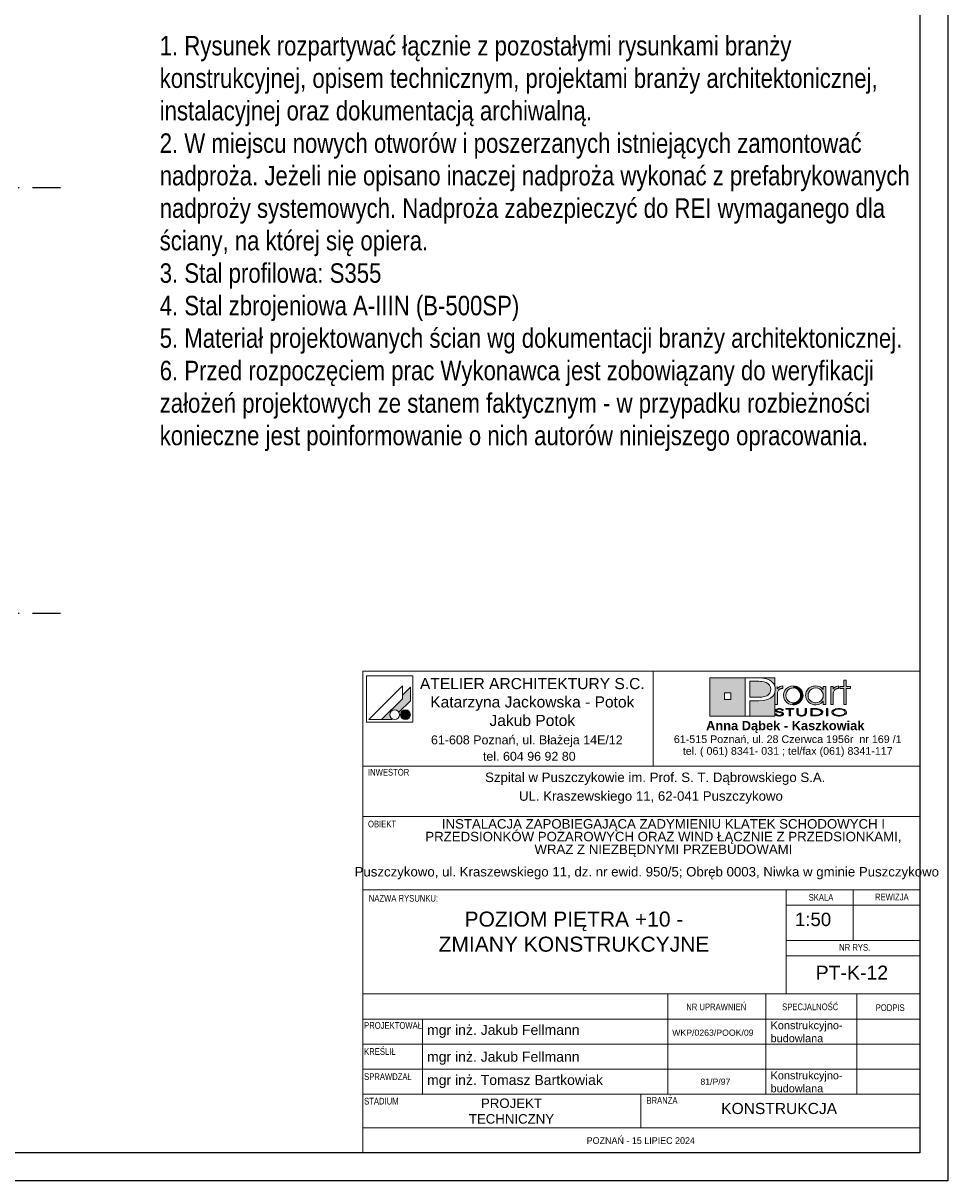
# Model space of a CAD drawing. Header units: millimetres. Extents: x 1769 to 5769, y -264 to 1871.
# Tile 9 of 10: x 4939 to 5769, y -264 to 776. Entities that reach past the tile are written whole.
import ezdxf

# ---------------------------------------------------------------- set-up
doc = ezdxf.new("R2010")
doc.units = ezdxf.units.MM
doc.header["$LTSCALE"] = 50
doc.linetypes.add('DO', pattern=[1, 0.5, -0.24, 0.02, -0.24])
for name, color, linetype in [('A_Arkusz', 7, 'Continuous'), ('BS_ram', 2, 'Continuous'), ('BZ_osd', 1, 'DO'), ('BZ_txs', 2, 'Continuous')]:
    doc.layers.add(name, color=color, linetype=linetype)
doc.styles.add('BIKTS', font='bikromsw.shx', dxfattribs={"width": 0.85})
doc.styles.add('GENERATED_STYLE_1', font='arial.ttf')
doc.styles.add('GENERATED_STYLE_2', font='txt')
doc.styles.add('GENERATED_STYLE_3', font='txt')

msp = doc.modelspace()

# ---------------------------------------------------------------- hatches: boundary and pattern name
at = {"layer": 'A_Arkusz', "linetype": 'Continuous', "lineweight": 5, "ltscale": 1000}
h = msp.add_hatch(color=7, dxfattribs=at)
h.paths.add_polyline_path([(5555.1, 188.1), (5586.8, 188.1), (5586.8, 153.7), (5555.1, 153.7)])
h.paths.add_polyline_path([(5568.1, 174.8), (5574, 174.8), (5574, 168.8), (5568.1, 168.8)], flags=0)
for points in [[(5613.4, 188.1), (5613.4, 180.5), (5613.2, 181.1), (5612.4, 182.6), (5611.4, 184), (5610.2, 185.1), (5608.8, 186.1), (5607.4, 186.7), (5605.9, 187.2), (5604.4, 187.6), (5602.6, 187.9), (5598.6, 188.1), (5598.3, 188.1)], [(5599.1, 185), (5596.8, 185), (5590.9, 185), (5590.9, 170.7), (5598.6, 170.7), (5601.7, 170.8), (5604.2, 171.3), (5606.2, 172), (5607.2, 172.7), (5608.1, 173.5), (5608.8, 174.4), (5609.3, 175.5), (5609.6, 176.6), (5609.7, 177.8), (5609.4, 179.7), (5608.6, 181.4), (5607.2, 182.9), (5605.6, 183.8), (5603.8, 184.5), (5601.8, 184.8), (5600.7, 184.9)], [(5590.9, 153.7), (5613.4, 153.7), (5613.4, 174.9), (5611.9, 172.1), (5609.5, 170), (5606.7, 168.6), (5603.3, 167.8), (5599.4, 167.6), (5590.9, 167.6)]]:
    msp.add_hatch(color=7, dxfattribs=at).paths.add_polyline_path(points)
at = {"layer": 'A_Arkusz', "linetype": 'Continuous', "lineweight": 15, "ltscale": 1000}
for points in [[(5286.3, 179.7), (5279.2, 172.7), (5279.2, 169.4), (5260.4, 150.6), (5269.4, 150.6), (5270, 151.2), (5269.4, 151.6), (5268.8, 152.2), (5268.4, 152.8), (5268, 153.5), (5267.8, 154.3), (5267.8, 155), (5267.8, 155.8), (5268, 156.5), (5268.4, 157.2), (5268.8, 157.9), (5269.4, 158.4), (5270, 158.8), (5270.7, 159.2), (5271.4, 159.4), (5272.2, 159.4), (5273, 159.4), (5273.7, 159.2), (5274.4, 158.8), (5275, 158.4), (5275.6, 157.9), (5276, 157.2), (5286.3, 167.4), (5286.3, 169)], [(5286.3, 167.4), (5286.3, 179.7), (5279.2, 172.7), (5279.2, 169.4), (5260.4, 150.6), (5269.4, 150.6), (5270, 151.2, -1.314777), (5276, 157.2)], [(5615.6, 180.5), (5613.4, 180.5), (5613.4, 164.3), (5615.7, 164.3), (5615.7, 174.1, -0.145311), (5616.3, 176.3, -0.140329), (5618.8, 178.3), (5620.5, 178.6), (5620.5, 180.8), (5618.3, 180.4), (5616.7, 179.5), (5615.6, 178.1)], [(5621.1, 172.5), (5621.1, 173.5), (5621.4, 174.6), (5621.8, 175.7), (5622.3, 176.7), (5623, 177.6), (5623.8, 178.4), (5625.6, 179.7), (5627.7, 180.5), (5629.9, 180.8), (5630, 180.8), (5629.9, 179), (5629.1, 178.9), (5628.2, 178.7), (5627.4, 178.4), (5626.6, 178.1), (5625.9, 177.6), (5625.2, 177), (5624.1, 175.7), (5623.5, 174.1), (5623.2, 172.4), (5623.5, 170.6), (5624.1, 169), (5625.3, 167.6), (5626.6, 166.6), (5628.2, 165.9), (5629.1, 165.8), (5629, 164), (5627.7, 164.1), (5625.6, 164.9), (5623.8, 166.2), (5622.3, 168), (5621.4, 170.1)], [(5629.9, 179), (5631.7, 178.7), (5633.3, 178.1), (5634.7, 176.9), (5635.7, 175.6), (5636.4, 174.1), (5636.6, 172.4), (5636.4, 171.2), (5638.5, 170.4), (5638.6, 170.7), (5638.8, 172.4), (5638.7, 173.5), (5638.4, 174.7), (5637.9, 175.9), (5637.1, 177.2), (5636, 178.4), (5634.8, 179.4), (5633.2, 180.2), (5631.7, 180.6), (5630, 180.8)], [(5669, 178.3), (5668.5, 178.1), (5668.1, 177.8), (5667.6, 177.5), (5667, 177), (5666.6, 176.4), (5666.3, 175.9), (5666, 175.3), (5665.9, 174.5), (5665.9, 173.7), (5665.9, 164.3), (5663.6, 164.3), (5663.6, 180.4), (5665.8, 180.4), (5665.8, 178.1), (5666.9, 179.5), (5668.5, 180.4), (5670.7, 180.8), (5670.7, 178.6), (5670, 178.5), (5669.4, 178.4)], [(5677.5, 164.3), (5675.3, 164.3), (5675.3, 178.6), (5671.7, 178.6), (5671.7, 180.4), (5675.3, 180.4), (5675.3, 186.1), (5677.5, 186.1), (5677.5, 180.4), (5681.5, 180.4), (5681.5, 178.6), (5677.5, 178.6)], [(5632.6, 164.3), (5631.2, 164), (5629.9, 163.9), (5629, 164), (5629.1, 165.8), (5629.9, 165.7), (5631.7, 165.9), (5633.3, 166.6), (5634.6, 167.7), (5635.7, 169), (5636.4, 170.6), (5636.4, 171.2), (5638.5, 170.4), (5638.1, 169.2), (5637.2, 167.7), (5636.3, 166.5), (5635.2, 165.6), (5633.8, 164.8)], [(5280.1, 159), (5283.4, 150.9, -0.39153), (5277.9, 153.2, -0.418968)], [(5280.1, 159), (5283.4, 150.9, 0.455663), (5285.7, 157.1, 0.390402)], [(5614.9, 155.7), (5613.5, 155.7), (5613.6, 155.3), (5613.9, 154.9), (5614.3, 154.6), (5614.6, 154.3), (5615.1, 154.2), (5615.4, 154.1), (5615.6, 154), (5616.3, 153.9), (5616.9, 153.8), (5617.3, 153.8), (5617.8, 153.8), (5618.5, 153.8), (5619.5, 154), (5620.3, 154.4), (5620.9, 154.8), (5621.2, 155.2), (5621.3, 155.7), (5621.3, 156), (5621.2, 156.3), (5621, 156.5), (5620.7, 156.8), (5620.4, 157), (5620, 157.2), (5619.7, 157.3), (5619.2, 157.4), (5619, 157.5), (5619, 156.7), (5619.2, 156.6), (5619.7, 156.4), (5620, 156), (5620.1, 155.7), (5620, 155.4), (5619.8, 155.1), (5619.4, 154.8), (5619.1, 154.7), (5618.8, 154.6), (5618.3, 154.4), (5617.9, 154.4), (5617.6, 154.4), (5617.2, 154.4), (5616.8, 154.4), (5616.4, 154.5), (5616, 154.6), (5615.7, 154.7), (5615.5, 154.9), (5615.2, 155.1), (5615, 155.4)], [(5619.7, 158.8), (5621, 158.8), (5620.9, 159.3), (5620.6, 159.7), (5620, 160.1), (5619.3, 160.4), (5618.5, 160.6), (5617.5, 160.6), (5616.5, 160.6), (5615.7, 160.4), (5614.9, 160.1), (5614.4, 159.7), (5614.1, 159.3), (5614, 158.9), (5614.1, 158.4), (5614.4, 158), (5614.8, 157.7), (5615.2, 157.5), (5615.6, 157.4), (5615.9, 157.3), (5616.5, 157.2), (5617, 157.1), (5617.6, 157), (5618.2, 156.9), (5618.6, 156.8), (5619, 156.7), (5619, 157.5), (5618.5, 157.6), (5617.7, 157.7), (5616.7, 157.9), (5616.3, 158), (5615.8, 158.1), (5615.5, 158.3), (5615.3, 158.6), (5615.2, 158.9), (5615.3, 159.2), (5615.5, 159.5), (5615.9, 159.7), (5616.4, 159.9), (5616.9, 160), (5617.3, 160), (5617.7, 160), (5618.2, 160), (5618.6, 159.9), (5619, 159.7), (5619.3, 159.5), (5619.6, 159.2)], [(5627.5, 153.9), (5626.2, 153.9), (5626.2, 159.9), (5623.3, 159.9), (5623.3, 160.5), (5630.4, 160.5), (5630.4, 159.9), (5627.5, 159.9)], [(5640.5, 154.4), (5640, 154.2), (5639.5, 154), (5638.9, 153.9), (5638.2, 153.8), (5637.5, 153.8), (5636.6, 153.8), (5635.7, 154), (5634.9, 154.2), (5634, 154.7), (5633.4, 155.5), (5633.2, 156.4), (5633.2, 160.5), (5634.5, 160.5), (5634.5, 156.4), (5634.6, 155.9), (5634.8, 155.4), (5635.1, 155.1, 0.154269), (5637.5, 154.4, 0.149724), (5639.9, 155), (5640.3, 155.4)], [(5640.3, 155.4), (5640.5, 155.9), (5640.6, 156.4), (5640.6, 160.5), (5641.8, 160.5), (5641.8, 156.4), (5641.7, 155.7), (5641.4, 155.1), (5640.9, 154.6), (5640.5, 154.4)], [(5647, 154.5), (5648.4, 154.5), (5648.4, 153.9), (5645.8, 153.9), (5645.8, 160.5), (5648.4, 160.5), (5648.4, 159.9), (5647, 159.9)], [(5649.4, 160.5), (5651, 160.5), (5652, 160.3), (5652, 159.7), (5651.2, 159.8), (5650.1, 159.9), (5648.9, 159.9), (5648.4, 159.9), (5648.4, 160.5)], [(5653.6, 160), (5654.4, 159.6), (5655.1, 159.3), (5655.6, 158.8), (5656.1, 158.3), (5656.4, 157.8), (5656.5, 157.2), (5656.3, 156.5), (5655.9, 155.8), (5655.2, 155.2), (5654.5, 154.8), (5653.7, 154.5), (5652.8, 154.2), (5652, 154), (5652, 154.7), (5652.7, 154.9), (5653.6, 155.2), (5654.4, 155.7), (5654.8, 156.2), (5655.1, 156.7), (5655.2, 157.2), (5655.1, 157.8), (5654.8, 158.3), (5654.3, 158.7), (5653.6, 159.1), (5652.9, 159.4), (5652, 159.7), (5652, 160.3), (5652.4, 160.3)], [(5661.1, 153.9), (5659.8, 153.9), (5659.8, 160.5), (5661.1, 160.5)], [(5652, 154), (5651.8, 154), (5650.7, 153.9), (5649.5, 153.9), (5648.4, 153.9), (5648.4, 154.5), (5648.9, 154.5), (5649.7, 154.5), (5650.5, 154.5), (5650.9, 154.6), (5651.5, 154.6), (5652, 154.7)]]:
    msp.add_hatch(color=7, dxfattribs=at).paths.add_polyline_path(points)
h = msp.add_hatch(color=7, dxfattribs=at)
h.paths.add_polyline_path([(5656.9, 167.1), (5655, 165.3), (5652.8, 164.2), (5650.2, 163.9), (5648.6, 164), (5647, 164.4), (5645.5, 165.1), (5644.1, 166), (5643, 167.1), (5642.2, 168.4), (5641.6, 169.7), (5641.2, 171), (5641.1, 172.4), (5641.2, 173.4), (5641.4, 174.5), (5641.7, 175.5), (5642.2, 176.5), (5642.8, 177.4), (5643.5, 178.2), (5644.4, 179), (5645.5, 179.6), (5646.6, 180.2), (5647.8, 180.5), (5649, 180.7), (5650.2, 180.8), (5651.6, 180.7), (5652.8, 180.4), (5654, 180), (5655.1, 179.3), (5656, 178.5), (5656.9, 177.6), (5656.9, 179), (5656.9, 180.4), (5659.1, 180.4), (5659.1, 174.1), (5659.1, 164.3), (5656.9, 164.3), (5656.9, 165.5)])
h.paths.add_polyline_path([(5647.3, 178.3, 0.471077), (5644.3, 168.9, 0.494724), (5655.2, 168.1, 0.387258), (5655, 176.9, 0.314042)], flags=0)
h = msp.add_hatch(color=7, dxfattribs=at)
h.paths.add_polyline_path([(5671.2, 160.6, 0.130991), (5666, 159.4, 0.250658), (5664.5, 157.2, 0.250617), (5665.7, 155.2, 0.141351), (5671.2, 153.8, 0.117723), (5676.1, 154.9, 0.245905), (5677.9, 157.2, 0.237366), (5676.6, 159.2, 0.143887)])
h.paths.add_polyline_path([(5671.2, 160, 0.128597), (5667.3, 159.2), (5666.9, 158.9), (5666.5, 158.6), (5666.2, 158.2), (5665.9, 157.9), (5665.8, 157.6), (5665.8, 157.2), (5665.9, 156.5), (5666.4, 155.9), (5667.2, 155.3, 0.126974), (5671.2, 154.4, 0.113214), (5675, 155.2), (5675.7, 155.7), (5676.1, 156), (5676.4, 156.4), (5676.6, 156.8), (5676.6, 157.2), (5676.5, 157.7), (5676.3, 158.2), (5675.8, 158.7), (5675.2, 159.1, 0.11716)], flags=0)

# ---------------------------------------------------------------- linework, layer by layer
at = {"layer": 'A_Arkusz', "color": 7, "linetype": 'Continuous', "lineweight": 15, "ltscale": 1000}
for p, q in [((5243.7, 194), (5743.7, 194)), ((5243.7, 194), (5243.7, 108.7)), ((5247, 189.8), (5247, 148.4)), ((5288.3, 189.8), (5247, 189.8)), ((5288.3, 189.8), (5288.3, 148.4)), ((5504.3, 194), (5504.3, 108.7)), ((5555.1, 188.1), (5613.4, 188.1)), ((5555.1, 153.7), (5555.1, 188.1)), ((5586.8, 153.7), (5586.8, 188.1)), ((5586.8, 188.1), (5598.2, 188.1)), ((5598.2, 188.1), (5600.6, 188)), ((5600.6, 188), (5602.6, 187.9)), ((5602.6, 187.9), (5604.4, 187.6)), ((5604.4, 187.6), (5605.9, 187.2)), ((5605.9, 187.2), (5607.4, 186.7)), ((5613.4, 188.1), (5613.4, 180.4)), ((5279.2, 180.9), (5248.9, 150.6)), ((5279.2, 180.9), (5279.2, 169.4)), ((5286.3, 179.7), (5279.2, 172.7)), ((5286.3, 179.7), (5286.3, 169)), ((5590.9, 185), (5590.9, 170.7)), ((5596.8, 185), (5590.9, 185)), ((5599.1, 185), (5596.8, 185)), ((5600.7, 184.9), (5599.1, 185)), ((5601.8, 184.8), (5600.7, 184.9)), ((5603.8, 184.5), (5601.8, 184.8)), ((5605.6, 183.8), (5603.8, 184.5)), ((5607.2, 182.9), (5605.6, 183.8)), ((5608.6, 181.4), (5607.2, 182.9)), ((5607.4, 186.7), (5608.8, 186.1)), ((5609.4, 179.7), (5608.6, 181.4)), ((5608.8, 186.1), (5610.2, 185.1)), ((5609.7, 177.8), (5609.4, 179.7)), ((5609.6, 176.6), (5609.7, 177.8)), ((5610.2, 185.1), (5611.4, 184)), ((5611.4, 184), (5612.4, 182.6)), ((5612.4, 182.6), (5613.2, 181.1)), ((5613.2, 181.1), (5613.7, 179.5)), ((5613.8, 177.7), (5613.3, 174.7)), ((5613.7, 179.5), (5613.8, 177.7)), ((5615.6, 180.4), (5615.6, 178.1)), ((5615.6, 178.1), (5616.7, 179.5)), ((5616.8, 177), (5616.4, 176.4)), ((5616.7, 179.5), (5618.3, 180.4)), ((5617.4, 177.5), (5616.8, 177)), ((5617.9, 177.8), (5617.4, 177.5)), ((5618.3, 178.1), (5617.9, 177.8)), ((5618.3, 180.4), (5620.5, 180.8)), ((5618.8, 178.3), (5618.3, 178.1)), ((5619.2, 178.4), (5618.8, 178.3)), ((5619.8, 178.5), (5619.2, 178.4)), ((5620.5, 178.6), (5619.8, 178.5)), ((5620.5, 180.8), (5620.5, 178.6)), ((5622.3, 176.7), (5623, 177.6)), ((5623, 177.6), (5623.8, 178.4)), ((5623.8, 178.4), (5625.6, 179.7)), ((5625.2, 177), (5624.1, 175.7)), ((5625.9, 177.6), (5625.2, 177)), ((5625.6, 179.7), (5627.7, 180.5)), ((5626.6, 178.1), (5625.9, 177.6)), ((5627.4, 178.4), (5626.6, 178.1)), ((5628.2, 178.7), (5627.4, 178.4)), ((5627.7, 180.5), (5629.9, 180.8)), ((5629.1, 178.9), (5628.2, 178.7)), ((5629.9, 179), (5629.1, 178.9)), ((5629.9, 180.8), (5631.6, 180.7)), ((5631.7, 178.7), (5629.9, 179)), ((5631.6, 180.7), (5633.2, 180.2)), ((5633.3, 178.1), (5631.7, 178.7)), ((5633.2, 180.2), (5634.8, 179.4)), ((5634.7, 176.9), (5633.3, 178.1)), ((5635.7, 175.6), (5634.7, 176.9)), ((5634.8, 179.4), (5636, 178.4)), ((5636, 178.4), (5637.1, 177.2)), ((5637.1, 177.2), (5637.9, 175.9)), ((5642.2, 176.5), (5642.8, 177.4)), ((5642.8, 177.4), (5643.5, 178.2)), ((5643.5, 178.2), (5644.4, 179)), ((5645.3, 177), (5644.2, 175.6)), ((5644.4, 179), (5645.5, 179.6)), ((5646.8, 178.1), (5645.3, 177)), ((5645.5, 179.6), (5646.6, 180.2)), ((5646.6, 180.2), (5647.8, 180.5)), ((5648.4, 178.7), (5646.8, 178.1)), ((5647.8, 180.5), (5649, 180.7)), ((5650.2, 179), (5648.4, 178.7)), ((5649, 180.7), (5650.2, 180.8)), ((5650.2, 180.8), (5651.6, 180.7)), ((5652, 178.7), (5650.2, 179)), ((5651.6, 180.7), (5652.8, 180.4)), ((5653.6, 178.1), (5652, 178.7)), ((5652.8, 180.4), (5654, 180)), ((5655, 177), (5653.6, 178.1)), ((5654, 180), (5655.1, 179.3)), ((5656, 175.6), (5655, 177)), ((5655.1, 179.3), (5656, 178.5)), ((5656, 178.5), (5656.9, 177.6)), ((5656.9, 177.6), (5656.9, 180.4)), ((5656.9, 180.4), (5659.1, 180.4)), ((5659.1, 180.4), (5659.1, 164.3)), ((5663.6, 164.3), (5663.6, 180.4)), ((5663.6, 180.4), (5665.8, 180.4)), ((5665.8, 180.4), (5665.8, 178.1)), ((5665.8, 178.1), (5666.9, 179.5)), ((5667, 177), (5666.6, 176.4)), ((5666.9, 179.5), (5668.5, 180.4)), ((5667.6, 177.5), (5667, 177)), ((5668.1, 177.8), (5667.6, 177.5)), ((5668.5, 178.1), (5668.1, 177.8)), ((5668.5, 180.4), (5670.7, 180.8)), ((5669, 178.3), (5668.5, 178.1)), ((5669.4, 178.4), (5669, 178.3)), ((5670, 178.5), (5669.4, 178.4)), ((5670.7, 178.6), (5670, 178.5)), ((5670.7, 180.8), (5670.7, 178.6)), ((5671.7, 178.6), (5671.7, 180.4)), ((5671.7, 180.4), (5675.3, 180.4)), ((5675.3, 178.6), (5671.7, 178.6)), ((5675.3, 180.4), (5675.3, 186.1)), ((5675.3, 186.1), (5677.5, 186.1)), ((5675.3, 164.3), (5675.3, 178.6)), ((5677.5, 186.1), (5677.5, 180.4)), ((5677.5, 180.4), (5681.5, 180.4)), ((5681.5, 178.6), (5677.5, 178.6)), ((5677.5, 178.6), (5677.5, 164.3)), ((5681.5, 180.4), (5681.5, 178.6)), ((5279.2, 169.4), (5260.4, 150.6)), ((5286.3, 167.4), (5276, 157.2)), ((5286.3, 169), (5286.3, 167.4)), ((5568.1, 174.8), (5574, 174.8)), ((5568.1, 174.8), (5574, 174.8)), ((5568.1, 168.8), (5568.1, 174.8)), ((5574, 168.8), (5568.1, 168.8)), ((5574, 174.8), (5574, 168.8)), ((5574, 174.8), (5574, 168.8)), ((5590.9, 170.7), (5598.6, 170.7)), ((5590.9, 167.6), (5590.9, 153.7)), ((5599.2, 167.6), (5590.9, 167.6)), ((5598.6, 170.7), (5601.7, 170.8)), ((5603.3, 167.8), (5599.2, 167.6)), ((5601.7, 170.8), (5604.2, 171.3)), ((5606.7, 168.6), (5603.3, 167.8)), ((5604.2, 171.3), (5606.2, 172)), ((5606.2, 172), (5607.2, 172.7)), ((5609.5, 170), (5606.7, 168.6)), ((5607.2, 172.7), (5608.1, 173.5)), ((5608.1, 173.5), (5608.8, 174.4)), ((5608.8, 174.4), (5609.3, 175.5)), ((5609.3, 175.5), (5609.6, 176.6)), ((5611.9, 172.1), (5609.5, 170)), ((5613.3, 174.7), (5611.9, 172.1)), ((5613.4, 174.7), (5613.4, 153.7)), ((5615.8, 175.3), (5615.7, 174.5)), ((5615.7, 174.5), (5615.7, 173.7)), ((5615.7, 173.7), (5615.7, 164.3)), ((5616, 175.9), (5615.8, 175.3)), ((5616.4, 176.4), (5616, 175.9)), ((5621.1, 173.5), (5621.4, 174.6)), ((5621.1, 172.5), (5621.1, 173.5)), ((5621.4, 170.1), (5621.1, 172.5)), ((5621.4, 174.6), (5621.8, 175.7)), ((5622.3, 168), (5621.4, 170.1)), ((5621.8, 175.7), (5622.3, 176.7)), ((5623.8, 166.2), (5622.3, 168)), ((5623.5, 174.1), (5623.2, 172.4)), ((5623.2, 172.4), (5623.5, 170.6)), ((5624.1, 175.7), (5623.5, 174.1)), ((5623.5, 170.6), (5624.1, 169)), ((5624.1, 169), (5625.3, 167.6)), ((5625.3, 167.6), (5626.6, 166.6)), ((5626.6, 166.6), (5628.2, 165.9)), ((5631.7, 165.9), (5633.3, 166.6)), ((5633.3, 166.6), (5634.6, 167.7)), ((5634.6, 167.7), (5635.7, 169)), ((5636.3, 166.5), (5635.2, 165.6)), ((5636.4, 174.1), (5635.7, 175.6)), ((5635.7, 169), (5636.4, 170.6)), ((5637.2, 167.7), (5636.3, 166.5)), ((5636.6, 172.4), (5636.4, 174.1)), ((5636.4, 170.6), (5636.6, 172.4)), ((5638.1, 169.2), (5637.2, 167.7)), ((5637.9, 175.9), (5638.4, 174.7)), ((5638.6, 170.7), (5638.1, 169.2)), ((5638.4, 174.7), (5638.7, 173.5)), ((5638.8, 172.4), (5638.6, 170.7)), ((5638.7, 173.5), (5638.8, 172.4)), ((5641.1, 172.4), (5641.2, 173.4)), ((5641.2, 171), (5641.1, 172.4)), ((5641.2, 173.4), (5641.4, 174.5)), ((5641.6, 169.7), (5641.2, 171)), ((5641.4, 174.5), (5641.7, 175.5)), ((5642.2, 168.4), (5641.6, 169.7)), ((5641.7, 175.5), (5642.2, 176.5)), ((5643, 167.1), (5642.2, 168.4)), ((5644.1, 166), (5643, 167.1)), ((5643.5, 174.1), (5643.3, 172.5)), ((5643.3, 172.5), (5643.5, 170.7)), ((5644.2, 175.6), (5643.5, 174.1)), ((5643.5, 170.7), (5644.1, 169.1)), ((5644.1, 169.1), (5645.2, 167.8)), ((5645.2, 167.8), (5645.9, 167.2)), ((5645.9, 167.2), (5646.7, 166.7)), ((5646.7, 166.7), (5647.5, 166.3)), ((5652, 166), (5653.5, 166.6)), ((5653.5, 166.6), (5654.9, 167.7)), ((5654.9, 167.7), (5656, 169.1)), ((5656.9, 167.1), (5655, 165.3)), ((5656.7, 174.1), (5656, 175.6)), ((5656, 169.1), (5656.7, 170.6)), ((5656.9, 172.3), (5656.7, 174.1)), ((5656.7, 170.6), (5656.9, 172.3)), ((5656.9, 164.3), (5656.9, 167.1)), ((5666, 175.3), (5665.9, 174.5)), ((5665.9, 174.5), (5665.9, 173.7)), ((5665.9, 173.7), (5665.9, 164.3)), ((5666.3, 175.9), (5666, 175.3)), ((5666.6, 176.4), (5666.3, 175.9)), ((5615.7, 164.3), (5613.4, 164.3)), ((5614, 158.9), (5614.1, 159.3)), ((5614.1, 158.4), (5614, 158.9)), ((5614.1, 159.3), (5614.4, 159.7)), ((5614.4, 158), (5614.1, 158.4)), ((5614.4, 159.7), (5614.9, 160.1)), ((5614.8, 157.7), (5614.4, 158)), ((5615.1, 157.5), (5614.8, 157.7)), ((5614.9, 160.1), (5615.7, 160.4)), ((5615.4, 157.4), (5615.1, 157.5)), ((5615.3, 159.2), (5615.2, 158.9)), ((5615.2, 158.9), (5615.3, 158.6)), ((5615.5, 159.5), (5615.3, 159.2)), ((5615.3, 158.6), (5615.5, 158.3)), ((5615.7, 157.3), (5615.4, 157.4)), ((5615.9, 159.7), (5615.5, 159.5)), ((5615.5, 158.3), (5615.8, 158.1)), ((5615.7, 160.4), (5616.5, 160.6)), ((5616.1, 157.3), (5615.7, 157.3)), ((5615.8, 158.1), (5616.3, 158)), ((5616.4, 159.9), (5615.9, 159.7)), ((5616.6, 157.2), (5616.1, 157.3)), ((5616.3, 158), (5616.9, 157.8)), ((5616.9, 160), (5616.4, 159.9)), ((5616.5, 160.6), (5617.5, 160.6)), ((5617.2, 157.1), (5616.6, 157.2)), ((5617.4, 160), (5616.9, 160)), ((5616.9, 157.8), (5617.7, 157.7)), ((5618.1, 157), (5617.2, 157.1)), ((5618, 160), (5617.4, 160)), ((5617.5, 160.6), (5618.5, 160.6)), ((5617.7, 157.7), (5618.4, 157.6)), ((5618.5, 159.9), (5618, 160)), ((5618.7, 156.8), (5618.1, 157)), ((5618.4, 157.6), (5618.9, 157.5)), ((5618.5, 160.6), (5619.3, 160.4)), ((5619, 159.7), (5618.5, 159.9)), ((5619.2, 156.6), (5618.7, 156.8)), ((5618.9, 157.5), (5619.2, 157.4)), ((5619.3, 159.5), (5619, 159.7)), ((5619.2, 157.4), (5619.5, 157.4)), ((5619.7, 156.4), (5619.2, 156.6)), ((5619.3, 160.4), (5620, 160.1)), ((5619.6, 159.2), (5619.3, 159.5)), ((5619.5, 157.4), (5619.8, 157.3)), ((5619.7, 158.8), (5619.6, 159.2)), ((5621, 158.8), (5619.7, 158.8)), ((5620, 156), (5619.7, 156.4)), ((5619.8, 157.3), (5620.1, 157.2)), ((5620, 160.1), (5620.6, 159.7)), ((5620.1, 155.7), (5620, 156)), ((5620.1, 157.2), (5620.4, 157)), ((5620.4, 157), (5620.7, 156.8)), ((5620.6, 159.7), (5620.9, 159.3)), ((5620.7, 156.8), (5621, 156.5)), ((5620.9, 159.3), (5621, 158.8)), ((5621, 156.5), (5621.2, 156.3)), ((5621.2, 156.3), (5621.3, 156)), ((5621.3, 156), (5621.3, 155.7)), ((5623.3, 159.9), (5623.3, 160.5)), ((5623.3, 160.5), (5630.4, 160.5)), ((5626.2, 159.9), (5623.3, 159.9)), ((5625.6, 164.9), (5623.8, 166.2)), ((5627.7, 164.1), (5625.6, 164.9)), ((5626.2, 153.9), (5626.2, 159.9)), ((5630.4, 159.9), (5627.5, 159.9)), ((5627.5, 159.9), (5627.5, 153.9)), ((5629.9, 163.9), (5627.7, 164.1)), ((5628.2, 165.9), (5629.9, 165.7)), ((5629.9, 165.7), (5631.7, 165.9)), ((5631.2, 164), (5629.9, 163.9)), ((5630.4, 160.5), (5630.4, 159.9)), ((5632.6, 164.3), (5631.2, 164)), ((5633.8, 164.8), (5632.6, 164.3)), ((5633.2, 160.5), (5634.5, 160.5)), ((5633.2, 156.4), (5633.2, 160.5)), ((5633.4, 155.5), (5633.2, 156.4)), ((5635.2, 165.6), (5633.8, 164.8)), ((5634.5, 160.5), (5634.5, 156.4)), ((5634.5, 156.4), (5634.6, 155.9)), ((5640.5, 155.9), (5640.6, 156.4)), ((5640.6, 156.4), (5640.6, 160.5)), ((5640.6, 160.5), (5641.8, 160.5)), ((5641.8, 156.4), (5641.7, 155.7)), ((5641.8, 160.5), (5641.8, 156.4)), ((5645.5, 165.1), (5644.1, 166)), ((5647, 164.4), (5645.5, 165.1)), ((5645.8, 153.9), (5645.8, 160.5)), ((5645.8, 160.5), (5648.4, 160.5)), ((5645.8, 153.9), (5645.8, 160.5)), ((5645.8, 160.5), (5649.4, 160.5)), ((5648.6, 164), (5647, 164.4)), ((5648.4, 159.9), (5647, 159.9)), ((5647, 159.9), (5647, 154.5)), ((5648.9, 159.9), (5647, 159.9)), ((5647, 159.9), (5647, 154.5)), ((5647.5, 166.3), (5648.4, 166)), ((5648.4, 166), (5649.3, 165.8)), ((5648.4, 160.5), (5648.4, 159.9)), ((5650.2, 163.9), (5648.6, 164)), ((5650.1, 159.9), (5648.9, 159.9)), ((5649.3, 165.8), (5650.2, 165.7)), ((5649.4, 160.5), (5651, 160.5)), ((5651.2, 159.8), (5650.1, 159.9)), ((5650.2, 165.7), (5652, 166)), ((5652.8, 164.2), (5650.2, 163.9)), ((5651, 160.5), (5652.4, 160.3)), ((5652.1, 159.7), (5651.2, 159.8)), ((5652.9, 159.4), (5652.1, 159.7)), ((5652.4, 160.3), (5653.6, 160)), ((5655, 165.3), (5652.8, 164.2)), ((5653.6, 159.1), (5652.9, 159.4)), ((5653.6, 160), (5654.4, 159.6)), ((5654.2, 158.8), (5653.6, 159.1)), ((5654.8, 158.3), (5654.2, 158.8)), ((5654.4, 159.6), (5655.1, 159.3)), ((5654.4, 155.7), (5654.8, 156.2)), ((5655.1, 157.8), (5654.8, 158.3)), ((5654.8, 156.2), (5655.1, 156.7)), ((5655.1, 159.3), (5655.6, 158.8)), ((5655.2, 157.2), (5655.1, 157.8)), ((5655.1, 156.7), (5655.2, 157.2)), ((5655.6, 158.8), (5656.1, 158.3)), ((5656.3, 156.5), (5655.9, 155.8)), ((5656.1, 158.3), (5656.4, 157.8)), ((5656.5, 157.2), (5656.3, 156.5)), ((5656.4, 157.8), (5656.5, 157.2)), ((5659.1, 164.3), (5656.9, 164.3)), ((5659.8, 153.9), (5659.8, 160.5)), ((5659.8, 160.5), (5661.1, 160.5)), ((5659.8, 153.9), (5659.8, 160.5)), ((5659.8, 160.5), (5661.1, 160.5)), ((5661.1, 160.5), (5661.1, 153.9)), ((5661.1, 160.5), (5661.1, 153.9)), ((5665.9, 164.3), (5663.6, 164.3)), ((5664.5, 157.2), (5664.6, 157.8)), ((5664.6, 156.7), (5664.5, 157.2)), ((5664.6, 157.8), (5664.9, 158.4)), ((5664.8, 156.2), (5664.6, 156.7)), ((5665.1, 155.8), (5664.8, 156.2)), ((5664.9, 158.4), (5665.3, 158.9)), ((5665.3, 158.9), (5666, 159.4)), ((5665.9, 157.9), (5665.8, 157.6)), ((5665.8, 157.6), (5665.8, 157.2)), ((5665.8, 157.2), (5665.9, 156.5)), ((5666.2, 158.2), (5665.9, 157.9)), ((5665.9, 156.5), (5666.4, 155.9)), ((5666, 159.4), (5666.9, 159.8)), ((5666.5, 158.6), (5666.2, 158.2)), ((5666.9, 158.9), (5666.5, 158.6)), ((5666.9, 159.8), (5667.9, 160.2)), ((5667.3, 159.2), (5666.9, 158.9)), ((5668.5, 159.7), (5667.3, 159.2)), ((5667.9, 160.2), (5668.9, 160.4)), ((5669.7, 159.9), (5668.5, 159.7)), ((5668.9, 160.4), (5670, 160.6)), ((5671.2, 160), (5669.7, 159.9)), ((5670, 160.6), (5671.2, 160.6)), ((5671.2, 160.6), (5672.5, 160.6)), ((5672.1, 160), (5671.2, 160)), ((5672.9, 159.9), (5672.1, 160)), ((5672.5, 160.6), (5673.7, 160.4)), ((5673.7, 159.7), (5672.9, 159.9)), ((5673.7, 160.4), (5674.9, 160)), ((5674.5, 159.4), (5673.7, 159.7)), ((5675.3, 159.1), (5674.5, 159.4)), ((5674.9, 160), (5675.9, 159.6)), ((5677.5, 164.3), (5675.3, 164.3)), ((5675.8, 158.7), (5675.3, 159.1)), ((5675.6, 155.6), (5676.1, 156)), ((5676.3, 158.2), (5675.8, 158.7)), ((5675.9, 159.6), (5676.6, 159.2)), ((5676.1, 156), (5676.4, 156.4)), ((5676.5, 157.7), (5676.3, 158.2)), ((5676.4, 156.4), (5676.6, 156.8)), ((5676.6, 157.2), (5676.5, 157.7)), ((5676.6, 159.2), (5677.3, 158.7)), ((5676.6, 156.8), (5676.6, 157.2)), ((5677.7, 156.4), (5677.1, 155.6)), ((5677.3, 158.7), (5677.6, 158.2)), ((5677.6, 158.2), (5677.8, 157.7)), ((5677.9, 157.2), (5677.7, 156.4)), ((5677.8, 157.7), (5677.9, 157.2)), ((5247, 148.4), (5288.3, 148.4)), ((5248.9, 150.6), (5269.4, 150.6)), ((5270, 151.2), (5269.4, 150.6)), ((5613.4, 153.7), (5555.1, 153.7)), ((5590.9, 153.7), (5586.8, 153.7)), ((5613.6, 155.3), (5613.5, 155.7)), ((5613.5, 155.7), (5614.9, 155.7)), ((5613.9, 154.9), (5613.6, 155.3)), ((5614.3, 154.6), (5613.9, 154.9)), ((5614.6, 154.3), (5614.3, 154.6)), ((5615.1, 154.1), (5614.6, 154.3)), ((5614.9, 155.7), (5615, 155.4)), ((5615, 155.4), (5615.2, 155.1)), ((5615.6, 154), (5615.1, 154.1)), ((5615.2, 155.1), (5615.5, 154.9)), ((5615.5, 154.9), (5615.7, 154.7)), ((5616.2, 153.9), (5615.6, 154)), ((5615.7, 154.7), (5616, 154.6)), ((5616, 154.6), (5616.4, 154.5)), ((5616.8, 153.8), (5616.2, 153.9)), ((5616.4, 154.5), (5616.7, 154.4)), ((5616.7, 154.4), (5617.1, 154.4)), ((5617.5, 153.8), (5616.8, 153.8)), ((5617.1, 154.4), (5617.5, 154.4)), ((5617.5, 154.4), (5617.8, 154.4)), ((5618.5, 153.8), (5617.5, 153.8)), ((5617.8, 154.4), (5618.2, 154.4)), ((5618.2, 154.4), (5618.5, 154.5)), ((5618.5, 154.5), (5618.8, 154.6)), ((5619.5, 154), (5618.5, 153.8)), ((5618.8, 154.6), (5619.1, 154.7)), ((5619.1, 154.7), (5619.4, 154.8)), ((5619.4, 154.8), (5619.8, 155.1)), ((5620.3, 154.4), (5619.5, 154)), ((5619.8, 155.1), (5620, 155.4)), ((5620, 155.4), (5620.1, 155.7)), ((5620.9, 154.8), (5620.3, 154.4)), ((5621.2, 155.2), (5620.9, 154.8)), ((5621.3, 155.7), (5621.2, 155.2)), ((5627.5, 153.9), (5626.2, 153.9)), ((5634, 154.7), (5633.4, 155.5)), ((5634.9, 154.2), (5634, 154.7)), ((5634.6, 155.9), (5634.8, 155.4)), ((5634.8, 155.4), (5635.1, 155)), ((5635.7, 154), (5634.9, 154.2)), ((5635.1, 155), (5635.4, 154.9)), ((5635.4, 154.9), (5635.8, 154.7)), ((5636.6, 153.8), (5635.7, 154)), ((5635.8, 154.7), (5636.2, 154.6)), ((5636.2, 154.6), (5636.6, 154.5)), ((5636.6, 154.5), (5637, 154.4)), ((5637.5, 153.8), (5636.6, 153.8)), ((5637, 154.4), (5637.5, 154.4)), ((5637.5, 154.4), (5638, 154.4)), ((5638.2, 153.8), (5637.5, 153.8)), ((5638, 154.4), (5638.5, 154.5)), ((5638.9, 153.9), (5638.2, 153.8)), ((5638.5, 154.5), (5638.9, 154.6)), ((5638.9, 154.6), (5639.3, 154.7)), ((5639.5, 154), (5638.9, 153.9)), ((5639.3, 154.7), (5639.6, 154.9)), ((5640, 154.2), (5639.5, 154)), ((5639.6, 154.9), (5639.9, 155)), ((5639.9, 155), (5640.3, 155.4)), ((5640.5, 154.4), (5640, 154.2)), ((5640.3, 155.4), (5640.5, 155.9)), ((5640.9, 154.6), (5640.5, 154.4)), ((5641.4, 155.1), (5640.9, 154.6)), ((5641.7, 155.7), (5641.4, 155.1)), ((5648.4, 153.9), (5645.8, 153.9)), ((5649.5, 153.9), (5645.8, 153.9)), ((5647, 154.5), (5648.4, 154.5)), ((5647, 154.5), (5648.9, 154.5)), ((5648.4, 154.5), (5648.4, 153.9)), ((5648.9, 154.5), (5650, 154.5)), ((5650.7, 153.9), (5649.5, 153.9)), ((5650, 154.5), (5650.9, 154.6)), ((5651.8, 154), (5650.7, 153.9)), ((5650.9, 154.6), (5651.6, 154.6)), ((5651.6, 154.6), (5652.7, 154.9)), ((5652.8, 154.2), (5651.8, 154)), ((5652.7, 154.9), (5653.6, 155.2)), ((5653.7, 154.5), (5652.8, 154.2)), ((5653.6, 155.2), (5654.4, 155.7)), ((5654.5, 154.8), (5653.7, 154.5)), ((5655.2, 155.2), (5654.5, 154.8)), ((5655.9, 155.8), (5655.2, 155.2)), ((5661.1, 153.9), (5659.8, 153.9)), ((5661.1, 153.9), (5659.8, 153.9)), ((5665.7, 155.2), (5665.1, 155.8)), ((5666.5, 154.8), (5665.7, 155.2)), ((5666.4, 155.9), (5667.1, 155.3)), ((5667.4, 154.4), (5666.5, 154.8)), ((5667.1, 155.3), (5667.6, 155.1)), ((5668.6, 154), (5667.4, 154.4)), ((5667.6, 155.1), (5668.2, 154.8)), ((5668.2, 154.8), (5668.9, 154.6)), ((5669.9, 153.8), (5668.6, 154)), ((5668.9, 154.6), (5669.7, 154.5)), ((5669.7, 154.5), (5670.4, 154.4)), ((5671.2, 153.8), (5669.9, 153.8)), ((5670.4, 154.4), (5671.2, 154.4)), ((5671.2, 154.4), (5672.3, 154.4)), ((5672.2, 153.8), (5671.2, 153.8)), ((5673.1, 153.9), (5672.2, 153.8)), ((5672.3, 154.4), (5673.3, 154.6)), ((5674, 154.1), (5673.1, 153.9)), ((5673.3, 154.6), (5674.2, 154.9)), ((5674.8, 154.3), (5674, 154.1)), ((5674.2, 154.9), (5675, 155.2)), ((5675.5, 154.6), (5674.8, 154.3)), ((5675, 155.2), (5675.6, 155.6)), ((5676.1, 154.9), (5675.5, 154.6)), ((5677.1, 155.6), (5676.1, 154.9)), ((5243.7, 108.7), (5743.7, 108.7)), ((5243.7, 108.7), (5243.7, -238.6)), ((5743.7, 108.7), (5243.7, 108.7)), ((5243.7, 63.7), (5743.7, 63.7)), ((5243.7, -2.3), (5743.7, -2.3)), ((5623.7, -95.8), (5623.7, -2.3)), ((5683.7, -47.8), (5683.7, -2.3)), ((5623.7, -16), (5743.7, -16)), ((5623.7, -47.8), (5743.7, -47.8)), ((5623.7, -61.4), (5743.7, -61.4)), ((5243.7, -95.8), (5743.7, -95.8)), ((5517.5, -185.8), (5517.5, -95.8)), ((5605.4, -185.8), (5605.4, -95.8)), ((5687, -185.8), (5687, -95.8)), ((5243.7, -118.3), (5743.7, -118.3)), ((5297.2, -185.8), (5297.2, -118.3)), ((5243.7, -140.8), (5743.7, -140.8)), ((5243.7, -163.3), (5743.7, -163.3)), ((5297.2, -163.3), (5743.7, -163.3)), ((5243.7, -185.8), (5743.1, -185.8)), ((5313.7, -185.8), (5743.7, -185.8)), ((5493.1, -185.8), (5493.1, -216.1)), ((5243.7, -216.1), (5743.7, -216.1)), ((5243.7, -216.1), (5743.7, -216.1))]:
    msp.add_line(p, q, dxfattribs=at)
for centre, start, end in [((5272.2, 155), 0, 180), ((5281.8, 155), 0, 180), ((5272.2, 155), 180, 0), ((5281.8, 155), 180, 0)]:
    msp.add_arc(centre, 4.41, start, end, dxfattribs=at)
at = {"layer": 'BS_ram', "color": 1}
msp.add_lwpolyline([(1768.7, -263.6), (1768.7, 1836.4), (5768.7, 1836.4), (5768.7, -263.6)], close=True, dxfattribs=at)
at = {"layer": 'BS_ram'}
msp.add_lwpolyline([(1918.7, -238.6), (1918.7, 1811.4), (5743.7, 1811.4), (5743.7, -238.6)], close=True, dxfattribs=at)
at = {"layer": 'BZ_osd'}
for p, q in [((4972, 628.2), (2048.6, 628.2)), ((4972, 245.9), (2048.6, 245.9))]:
    msp.add_line(p, q, dxfattribs=at)

# ---------------------------------------------------------------- texts
at = {"layer": 'A_Arkusz', "color": 7, "linetype": 'Continuous', "lineweight": 15}
for s, insert, char_height, attachment_point, style in [('\\A1;{\\fArial|b0|i0|c238|p38;ATELIER ARCHITEKTURY S.C.}', (5395.7, 182.9), 10, 5, 'GENERATED_STYLE_1'), ('\\A1;{\\fArial|b0|i0|c238|p38;Katarzyna Jackowska - Potok}', (5395.7, 165), 10, 5, 'GENERATED_STYLE_1'), ('\\A1;{\\fArial|b0|i0|c238|p38;Jakub Potok}', (5395.7, 149.8), 10, 5, 'GENERATED_STYLE_1'), ('\\A1;{\\fArial|b1|i0|c238|p38;Anna Dąbek - Kaszkowiak}', (5622.8, 144), 8.249, 5, 'GENERATED_STYLE_3'), ('\\A1;{\\fArial|b0|i0|c238|p38;61-608 Poznań, ul. Błażeja 14E/12}', (5390.8, 131.2), 8, 5, 'GENERATED_STYLE_1'), ('\\A1;{\\fArial|b0|i0|c238|p38;tel. 604 96 92 80}', (5393, 117.6), 8, 5, 'GENERATED_STYLE_1'), ('\\A1;{\\fArial Narrow|b0|i0|c238|p34;INWESTOR}', (5248.2, 103.3), 6, 4, 'GENERATED_STYLE_2'), ('\\A1;{\\fArial Narrow|b0|i0|c238|p34;OBIEKT}', (5248.2, 56.8), 6, 4, 'GENERATED_STYLE_2'), ('\\A1;{\\fArial Narrow|b0|i0|c238|p34;NAZWA RYSUNKU:}', (5248.9, -9.9), 6, 4, 'GENERATED_STYLE_2'), ('\\A1;{\\fArial Narrow|b0|i0|c238|p34;SKALA}', (5643.8, -9.1), 6, 4, 'GENERATED_STYLE_2'), ('\\A1;{\\fArial Narrow|b0|i0|c238|p34;REWIZJA}', (5703.4, -8.7), 6, 4, 'GENERATED_STYLE_2'), ('\\A1;{\\fArial Narrow|b0|i0|c238|p34;NR RYS.}', (5671.2, -54), 6, 4, 'GENERATED_STYLE_2'), ('\\A1;{\\fArial Narrow|b0|i0|c238|p34;NR UPRAWNIEŃ}', (5533.9, -107.4), 6, 4, 'GENERATED_STYLE_2'), ('\\A1;{\\fArial Narrow|b0|i0|c238|p34;SPECJALNOŚĆ}', (5620, -107.4), 6, 4, 'GENERATED_STYLE_2'), ('\\A1;{\\fArial Narrow|b0|i0|c238|p34;PODPIS}', (5704, -108.1), 6, 4, 'GENERATED_STYLE_2'), ('\\A1;{\\fArial Narrow|b0|i0|c238|p34;PROJEKTOWAŁ}', (5244.7, -124.1), 6, 4, 'GENERATED_STYLE_2'), ('{\\fArial|b0|i0|c238|p38;mgr inż. Jakub Fellmann}', (5301.2, -129.4), 9, 4, 'GENERATED_STYLE_1'), ('{\\fArial|b0|i0|c238|p38;Konstrukcyjno-^Jbudowlana}', (5609.6, -129.8), 7, 4, 'GENERATED_STYLE_1'), ('{\\fArial|b0|i0|c238|p38;WKP/0263/POOK/09}', (5521.3, -130.6), 5.6, 4, 'GENERATED_STYLE_1'), ('\\A1;{\\fArial Narrow|b0|i0|c238|p34;KREŚLIŁ}', (5244.7, -147.5), 6, 4, 'GENERATED_STYLE_2'), ('{\\fArial|b0|i0|c238|p38;mgr inż. Jakub Fellmann}', (5301.2, -153.5), 9, 4, 'GENERATED_STYLE_1'), ('\\A1;{\\fArial Narrow|b0|i0|c238|p34;SPRAWDZAŁ}', (5244.7, -170.1), 6, 4, 'GENERATED_STYLE_2'), ('{\\fArial|b0|i0|c238|p38;Konstrukcyjno-^Jbudowlana}', (5609.6, -174.8), 7, 4, 'GENERATED_STYLE_1'), ('{\\fArial|b0|i0|c238|p38;mgr inż. Tomasz Bartkowiak}', (5301.2, -174.4), 9, 4, 'GENERATED_STYLE_1'), ('{\\fArial|b0|i0|c238|p38;81/P/97}', (5546.6, -174.6), 5.6, 4, 'GENERATED_STYLE_1'), ('\\A1;{\\fArial Narrow|b0|i0|c238|p34;STADIUM}', (5244.7, -192.1), 6, 4, 'GENERATED_STYLE_2'), ('\\A1;{\\fArial Narrow|b0|i0|c238|p34;BRANŻA}', (5498.2, -191.4), 6, 4, 'GENERATED_STYLE_2'), ('{\\fArial|b0|i0|c238|p38;KONSTRUKCJA}', (5617.3, -198.7), 10, 5, 'GENERATED_STYLE_1'), ('{\\A1;POZNAŃ - 15 LIPIEC 2024}', (5444.5, -227.5), 6, 4, 'GENERATED_STYLE_2')]:
    msp.add_mtext(s, dxfattribs=dict(at, insert=insert, char_height=char_height, attachment_point=attachment_point, style=style))
at = {"layer": 'A_Arkusz', "color": 7, "linetype": 'Continuous', "lineweight": 15, "attachment_point": 5, "style": 'GENERATED_STYLE_1'}
for s, insert, char_height, line_spacing_factor in [('\\A1;{\\fArial|b0|i0|c238|p38;61-515 Poznań, ul. 28 Czerwca 1956r  nr 169 /1\\P\\fArial|b0|i0|c238|p38;tel. ( 061) 8341- 031 ; tel/fax (061) 8341-117}', (5625, 126.7), 6.875, 0.921129), ('{\\A1;PROJEKT\\PTECHNICZNY}', (5377, -201), 8.5, 0.990875)]:
    msp.add_mtext(s, dxfattribs=dict(at, insert=insert, char_height=char_height, line_spacing_factor=line_spacing_factor))
at = {"layer": 'A_Arkusz', "color": 7, "linetype": 'Continuous', "style": 'GENERATED_STYLE_1'}
for s, insert, char_height, attachment_point in [('\\A1;{\\fArial|b0|i0|c238|p38;Szpital w Puszczykowie im. Prof. S. T. Dąbrowskiego S.A.}', (5353.3, 97.5), 8.5, 4), ('\\A1;{\\fArial|b0|i0|c238|p38;UL. Kraszewskiego 11, 62-041 Puszczykowo}', (5502.2, 80.7), 8.5, 5), ('POZIOM PIĘTRA +10 - \\PZMIANY KONSTRUKCYJNE ', (5433.1, -39.9), 13.5, 5), ('{\\fArial|b0|i0|c238|p38;1:50}', (5631.4, -28.9), 12, 4), ('PT-K-12', (5682.6, -76.6), 12.5, 5)]:
    msp.add_mtext(s, dxfattribs=dict(at, insert=insert, char_height=char_height, attachment_point=attachment_point))
at = {"layer": 'A_Arkusz', "color": 7, "linetype": 'Continuous', "lineweight": 15, "char_height": 8.5, "attachment_point": 5, "style": 'GENERATED_STYLE_1'}
for s, insert, width, line_spacing_factor in [('\\A1;{\\fArial|b0|i0|c238|p38;INSTALACJA ZAPOBIEGAJĄCA ZADYMIENIU KLATEK SCHODOWYCH I PRZEDSIONKÓW POŻAROWYCH ORAZ WIND ŁĄCZNIE Z PRZEDSIONKAMI, WRAZ Z NIEZBĘDNYMI PRZEBUDOWAMI}', (5513.4, 44.3), 460.677, 0.804078), ('\\A1;{\\fArial|b0|i0|c238|p38;Puszczykowo, ul. Kraszewskiego 11, dz. nr ewid. 950/5; Obręb 0003, Niwka w gminie Puszczykowo}', (5498.5, 12.7), 500.005, 0.930574)]:
    msp.add_mtext(s, dxfattribs=dict(at, insert=insert, width=width, line_spacing_factor=line_spacing_factor))
at = {"layer": 'BZ_txs', "insert": (5061.2, 764.6), "char_height": 17.5, "width": 682.576, "attachment_point": 1, "style": 'BIKTS'}
msp.add_mtext('1. Rysunek rozpartywać łącznie z pozostałymi rysunkami branży konstrukcyjnej, opisem technicznym, projektami branży architektonicznej, instalacyjnej oraz dokumentacją archiwalną.\\P2. W miejscu nowych otworów i poszerzanych istniejących zamontować nadproża. Jeżeli nie opisano inaczej nadproża wykonać z prefabrykowanych nadproży systemowych. Nadproża zabezpieczyć do REI wymaganego dla ściany, na której się opiera.^J3. Stal profilowa: S355\\P4. Stal zbrojeniowa A-IIIN (B-500SP)^J5. Materiał projektowanych ścian wg dokumentacji branży architektonicznej.\\P6. Przed rozpoczęciem prac Wykonawca jest zobowiązany do weryfikacji założeń projektowych ze stanem faktycznym - w przypadku rozbieżności konieczne jest poinformowanie o nich autorów niniejszego opracowania.', dxfattribs=at)

doc.saveas('drawing.dxf')
